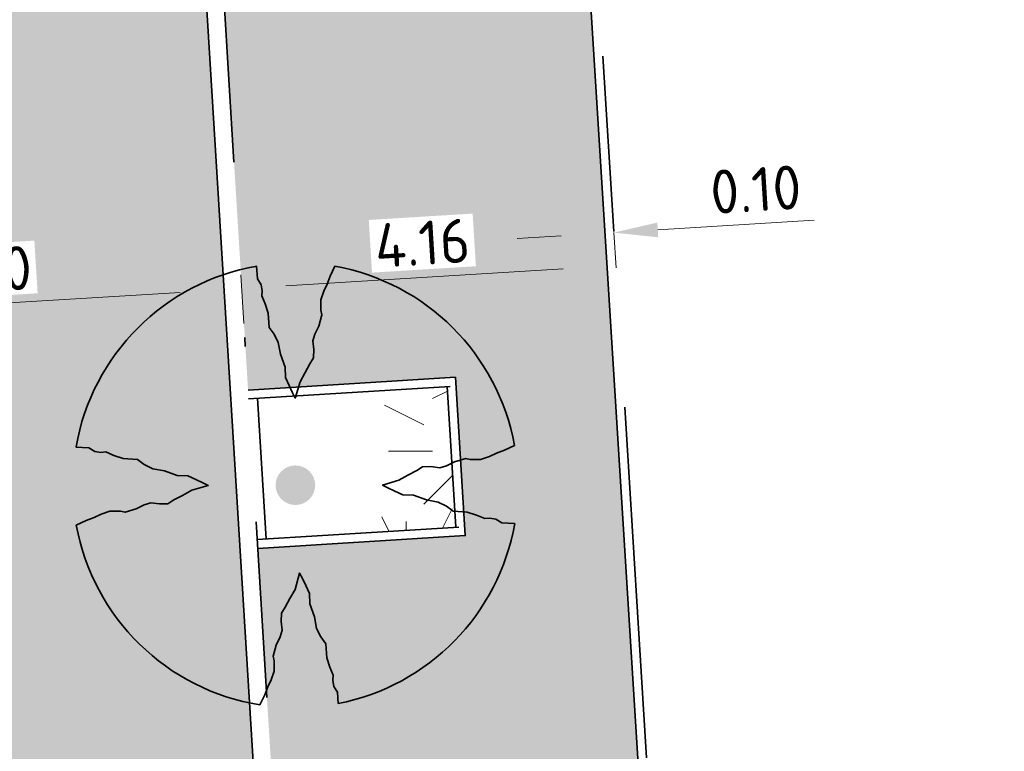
# Model space of a CAD drawing. Header units: metres. Extents: x 162305 to 163132, y 502542 to 502928.
# Tile 179 of 222: x 162624 to 162635, y 502785 to 502793. Entities that reach past the tile are written whole.
import ezdxf

# ---------------------------------------------------------------- set-up
doc = ezdxf.new("R2010")
doc.units = ezdxf.units.M
for name, pattern in [('VH-GELEIDEBAND-SO', [6, 2, -2, 0, -2]), ('VH-OPSLUITBAND-SO', [10, 4, -2, 2, -2]), ('ZZ-HIDDEN-SO', [4, 2, -2])]:
    doc.linetypes.add(name, pattern=pattern)
for name, color, linetype, lineweight in [('N-WE-GR-GRAS-A-200', 62, 'Continuous', 18), ('N-WE-VH-KANTOPSLUITING_BETONRUG-G', 7, 'ZZ-HIDDEN-SO', 35), ('N-WE-VH-KANTOPSLUITING_VOORKANTBAND-G', 50, 'Continuous', 35), ('N-WE-VH-OPENVERHARDING_BETONSTRAATSTEEN-A-200', 92, 'Continuous', 18), ('N-WE-VH-OPENVERHARDING_TEGEL-A', 92, 'Continuous', 18), ('X-XX-AL-M', 7, 'Continuous', 18)]:
    doc.layers.add(name, color=color, linetype=linetype, lineweight=lineweight)
for name, color, linetype, lineweight, true_color in [('N-WE-VH-KANTOPSLUITING_GELEIDEBAND_50X200-G', 20, 'VH-GELEIDEBAND-SO', 35, 0xff3f00), ('N-WE-VH-KANTOPSLUITING_OPSLUITBAND_100X200-G', 150, 'VH-OPSLUITBAND-SO', 35, 0x007fff), ('N01-WE-GR-BOOM-S', 30, 'Continuous', 35, 0xff7f00)]:
    doc.layers.add(name, color=color, linetype=linetype, lineweight=lineweight, true_color=true_color)
doc.layers.add('X-XX-AL-HULPLIJN 01-G', color=1, linetype='Continuous', lineweight=18, true_color=0xff0000, plot=False)
doc.styles.add('NLCS-ISO-M200-T25', font='NLCS-ISO.ttf', dxfattribs={"height": 0.5})
doc.dimstyles.new('NLCS-M200-T25-PIJL_L2_H2', dxfattribs={"dimscale": 0.2, "dimtxt": 2.5, "dimasz": 2.5, "dimexe": 2, "dimexo": 2, "dimgap": 0.7, "dimtad": 1, "dimzin": 0, "dimdsep": 46, "dimtxsty": 'NLCS-ISO-M200-T25', "dimcen": 0, "dimdle": 2, "dimclrd": 256, "dimclre": 256, "dimclrt": 256, "dimazin": 0, "dimtfac": 1, "dimtdec": 3, "dimtofl": 0, "dimtmove": 0, "dimatfit": 3, "dimfxl": 2, "dimfxlon": 1, "dimtfillclr": 256, "dimtolj": 1, "dimtzin": 0, "dimlwd": -1, "dimlwe": -1, "dimarcsym": 0})
pattern_1 = [(0, (0, 0), (2, 2), [0.5, -1.5]), (0, (1.1, 1.2), (2, 2), [0.5, -1.5]), (90, (0.2, 0.7), (-2, 2), [0.5, -1.5]), (90, (1, 1.4), (-2, 2), [0.5, -1.5]), (45, (0.4, 1.4), (0, 2), [0.5, -2.328427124]), (135, (1.1, 0), (-2, 0), [0.5, -2.328427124]), (26.5650512, (0.5, 0.6), (2, 8e-10), [0.5, -3.972135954]), (26.5650512, (1.4, 1.6), (2, 8e-10), [0.5, -3.972135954]), (63.43494882, (1.4, 0), (1e-10, 2), [0.5, -3.972135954]), (63.43494882, (0.5, 0.9), (1e-10, 2), [0.5, -3.972135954]), (63.43494882, (1.2, 0.4), (1e-10, 2), [0.5, -3.972135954]), (116.5650512, (0, 1.1), (-8e-10, 2), [0.5, -3.972135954]), (153.43494882, (0.4, 0.3), (-2, 1e-10), [0.5, -3.972135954])]

# ---------------------------------------------------------------- blocks, each defined once
blk = doc.blocks.new('*D318')
at = {"layer": 'Defpoints', "color": 0, "transparency": 16777216}
for p in [(162626.112, 502790.181), (162620.612, 502790.006), (162620.644, 502789.502)]:
    blk.add_point(p, dxfattribs=at)
at = {"layer": 'X-XX-AL-M', "transparency": 16777216}
for p, q in [((162625.634, 502789.809), (162621.143, 502789.533)), ((162626.133, 502789.84), (162626.158, 502789.441)), ((162620.637, 502789.607), (162620.668, 502789.103))]:
    blk.add_line(p, q, dxfattribs=at)
for points in [[(162625.629, 502789.892), (162625.639, 502789.726), (162626.133, 502789.84)], [(162621.137, 502789.616), (162621.148, 502789.45), (162620.644, 502789.502)]]:
    blk.add_solid(points, dxfattribs=at)
at = {"layer": 'X-XX-AL-M', "transparency": 16777216, "insert": (162623.364, 502790.06), "char_height": 0.5, "attachment_point": 5, "rotation": 3.5212, "style": 'NLCS-ISO-M200-T25', "bg_fill": 3, "box_fill_scale": 1.1, "bg_fill_color": 256, "bg_fill_true_color": 13158600, "bg_fill_transparency": 0}
blk.add_mtext('\\A1;5.50', dxfattribs=at)
blk = doc.blocks.new('*D319')
at = {"layer": 'Defpoints', "color": 0, "transparency": 16777216}
for p in [(162626.299, 502790.408), (162630.467, 502790.4), (162626.333, 502789.853)]:
    blk.add_point(p, dxfattribs=at)
at = {"layer": 'X-XX-AL-M', "transparency": 16777216}
for p, q in [((162629.986, 502790.078), (162626.832, 502789.884)), ((162630.485, 502790.108), (162630.51, 502789.709)), ((162626.323, 502790.008), (162626.357, 502789.454))]:
    blk.add_line(p, q, dxfattribs=at)
for points in [[(162629.981, 502790.161), (162629.991, 502789.995), (162630.485, 502790.108)], [(162626.827, 502789.967), (162626.837, 502789.8), (162626.333, 502789.853)]]:
    blk.add_solid(points, dxfattribs=at)
at = {"layer": 'X-XX-AL-M', "transparency": 16777216, "insert": (162628.385, 502790.37), "char_height": 0.5, "attachment_point": 5, "rotation": 3.5212, "style": 'NLCS-ISO-M200-T25', "bg_fill": 3, "box_fill_scale": 1.1, "bg_fill_color": 256, "bg_fill_true_color": 13158600, "bg_fill_transparency": 0}
blk.add_mtext('\\A1;4.16', dxfattribs=at)
blk = doc.blocks.new('*D320')
at = {"layer": 'Defpoints', "color": 0, "transparency": 16777216}
for p in [(162630.45, 502790.686), (162630.555, 502790.6), (162630.562, 502790.489)]:
    blk.add_point(p, dxfattribs=at)
at = {"layer": 'X-XX-AL-M', "transparency": 16777216}
for p, q in [((162631.061, 502790.519), (162632.838, 502790.629)), ((162630.462, 502790.482), (162630.487, 502790.083)), ((162630.562, 502790.489), (162630.587, 502790.089)), ((162629.963, 502790.452), (162629.464, 502790.421))]:
    blk.add_line(p, q, dxfattribs=at)
for points in [[(162631.056, 502790.603), (162631.066, 502790.436), (162630.562, 502790.489)], [(162629.958, 502790.535), (162629.968, 502790.369), (162630.462, 502790.482)]]:
    blk.add_solid(points, dxfattribs=at)
at = {"layer": 'X-XX-AL-M', "transparency": 16777216, "insert": (162632.175, 502790.979), "char_height": 0.5, "attachment_point": 5, "rotation": 3.5212, "style": 'NLCS-ISO-M200-T25', "bg_fill": 3, "box_fill_scale": 1.1, "bg_fill_color": 256, "bg_fill_true_color": 13158600, "bg_fill_transparency": 0}
blk.add_mtext('\\A1;0.10', dxfattribs=at)
blk = doc.blocks.new('SGR-BOOM_3E GROOTTE')
h = blk.add_hatch(color=256)
edge = h.paths.add_edge_path()
edge.add_arc((-0.002, 0.0034), 0.15, 0, 360)
at = {"flags": 128}
for points in [[(-0.2956, 1.6651), (-0.29, 1.5689), (-0.2613, 1.5233), (-0.2546, 1.4778), (-0.2562, 1.439), (-0.2315, 1.3788), (-0.2084, 1.3068), (-0.2011, 1.2005), (-0.1629, 1.1493), (-0.1325, 1.0863), (-0.1151, 0.9974), (-0.0791, 0.8978), (-0.0762, 0.8191), (-0.0487, 0.7583), (-0.0228, 0.7049), (-0.0031, 0.6644), (0.0334, 0.7881), (0.0717, 0.8573), (0.1066, 0.9237), (0.1341, 0.9693), (0.1375, 1.0328), (0.1291, 1.0986), (0.1443, 1.1493), (0.1752, 1.2106), (0.1983, 1.295), (0.1904, 1.3298), (0.1898, 1.4091), (0.2134, 1.475), (0.2388, 1.5278), (0.2618, 1.5886), (0.2973, 1.664)], [(1.6596, -0.2879), (1.5623, -0.2823), (1.5162, -0.2542), (1.4718, -0.2469), (1.4335, -0.2502), (1.3711, -0.2244), (1.3002, -0.2013), (1.1944, -0.1934), (1.1433, -0.1563), (1.0791, -0.1248), (0.9908, -0.1068), (0.8924, -0.0719), (0.8125, -0.0691), (0.7523, -0.0421), (0.6989, -0.0157), (0.6584, 0.0046), (0.7821, 0.0406), (0.8513, 0.0783), (0.9171, 0.1137), (0.9621, 0.1418), (1.0251, 0.1441), (1.0926, 0.1356), (1.1433, 0.1514), (1.204, 0.1812), (1.2884, 0.206), (1.3233, 0.1981), (1.402, 0.1975), (1.4684, 0.22), (1.5213, 0.247), (1.5826, 0.269), (1.6585, 0.3044)], [(-1.6647, 0.2926), (-1.5674, 0.287), (-1.5207, 0.2594), (-1.4757, 0.2521), (-1.4375, 0.2555), (-1.3767, 0.2296), (-1.3059, 0.2065), (-1.199, 0.1986), (-1.1489, 0.161), (-1.0831, 0.1283), (-0.9942, 0.1115), (-0.8969, 0.0771), (-0.8182, 0.0743), (-0.7569, 0.0468), (-0.704, 0.0215), (-0.6629, 0.0006), (-0.7867, -0.0354), (-0.8564, -0.0736), (-0.9222, -0.1085), (-0.9678, -0.1366), (-1.0308, -0.1389), (-1.0972, -0.131), (-1.1489, -0.1462), (-1.2097, -0.1765), (-1.2929, -0.2002), (-1.3278, -0.1929), (-1.4077, -0.1934), (-1.4729, -0.2165), (-1.5258, -0.2412), (-1.5871, -0.2632), (-1.6625, -0.2997)], [(-0.2703, -1.6627), (-0.2337, -1.5867), (-0.2107, -1.5265), (-0.1865, -1.4737), (-0.1634, -1.4073), (-0.1629, -1.3285), (-0.1713, -1.2925), (-0.1471, -1.2087), (-0.1179, -1.1474), (-0.1021, -1.0968), (-0.1094, -1.0304), (-0.1066, -0.968), (-0.0785, -0.9224), (-0.0431, -0.8566), (-0.0048, -0.7869), (0.0301, -0.6625), (0.0514, -0.7036), (0.0762, -0.7565), (0.1038, -0.8178), (0.1071, -0.896), (0.142, -0.995), (0.1589, -1.0844), (0.1904, -1.1474), (0.2281, -1.1986), (0.2365, -1.3049), (0.2596, -1.3764), (0.2849, -1.4377), (0.2815, -1.4754), (0.2894, -1.522), (0.3169, -1.5665), (0.3231, -1.6525)]]:
    blk.add_lwpolyline(points, dxfattribs=at)
for start, end in [(100.00022, 170.10982), (10.29993, 79.79197), (281.09456, 350.06209), (190.32413, 260.84325)]:
    blk.add_arc((-0.002, 0.0034), 1.6875, start, end)

msp = doc.modelspace()

# ---------------------------------------------------------------- hatches: boundary and pattern name
at = {"layer": 'N-WE-GR-GRAS-A-200'}
h = msp.add_hatch(dxfattribs=at)
h.set_pattern_fill('AGR-GRAS_02-SO', color=256, scale=0.2, style=0, pattern_type=2)
h.set_pattern_definition(pattern_1)
h.paths.add_polyline_path([(162421.517, 502819.726), (162435.034, 502820.576), (162435.169, 502820.432), (162435.343, 502820.275), (162435.553, 502820.121), (162435.897, 502819.944), (162436.228, 502819.841), (162436.649, 502819.789), (162442.014, 502820.095), (162442.181, 502820.21), (162442.325, 502817.953), (162445.008, 502818.123), (162446.244, 502817.251), (162443.192, 502817.061), (162443.511, 502811.925), (162442.505, 502811.858), (162442.17, 502817.226), (162424.634, 502816.13), (162424.643, 502815.982), (162424.967, 502810.771), (162422.081, 502810.59)])
edge = h.paths.add_edge_path(flags=16)
edge.add_ellipse((162362.043, 502852.57), major_axis=(-0.0024, 0.0374), ratio=0.999228, start_angle=0, end_angle=360, ccw=False)
edge = h.paths.add_edge_path(flags=16)
edge.add_ellipse((162362.585, 502843.074), major_axis=(-0.0024, 0.0374), ratio=0.999228, start_angle=0, end_angle=360, ccw=False)
edge = h.paths.add_edge_path(flags=16)
edge.add_ellipse((162361.375, 502862.47), major_axis=(-0.0024, 0.0374), ratio=0.999228, start_angle=0, end_angle=360, ccw=False)
h.paths.add_polyline_path([(162362.219, 502859.55), (162362.319, 502859.557), (162363.515, 502840.078), (162363.415, 502840.072), (162363.443, 502839.623), (162363.543, 502839.629), (162363.629, 502838.217), (162362.822, 502838.159), (162362.786, 502838.484), (162362.788, 502838.484), (162362.758, 502838.774), (162362.163, 502845.491), (162360.898, 502866.676), (162361.878, 502866.739), (162362.291, 502860.006), (162362.191, 502860)])
h.paths.add_polyline_path([(162370.36, 502859.13), (162370.182, 502861.923), (162370.463, 502861.92), (162370.486, 502861.402), (162370.779, 502861.415), (162370.814, 502860.896), (162371.337, 502860.935), (162371.387, 502859.961), (162371.777, 502859.979), (162371.78, 502859.223)])
edge = h.paths.add_edge_path(flags=16)
edge.add_ellipse((162389.544, 502924.307), major_axis=(-0.0024, 0.0375), ratio=0.999228, start_angle=0, end_angle=360, ccw=False)
edge = h.paths.add_edge_path(flags=16)
edge.add_ellipse((162379.964, 502923.711), major_axis=(-0.0024, 0.0375), ratio=0.999228, start_angle=0, end_angle=360, ccw=False)
h.paths.add_polyline_path([(162371.042, 502923.041), (162371.029, 502923.547), (162371.022, 502923.655), (162398.112, 502925.305), (162398.145, 502924.764)])
edge = h.paths.add_edge_path(flags=16)
edge.add_ellipse((162472.361, 502871.473), major_axis=(-0.0024, 0.0375), ratio=0.999228, start_angle=0, end_angle=360, ccw=False)
edge = h.paths.add_edge_path(flags=16)
edge.add_ellipse((162472.286, 502872.403), major_axis=(-0.0024, 0.0375), ratio=0.999228, start_angle=0, end_angle=360, ccw=False)
edge = h.paths.add_edge_path(flags=16)
edge.add_ellipse((162481.311, 502872.974), major_axis=(-0.0024, 0.0375), ratio=0.999228, start_angle=0, end_angle=360, ccw=False)
edge = h.paths.add_edge_path(flags=16)
edge.add_ellipse((162481.4, 502872.078), major_axis=(-0.0024, 0.0375), ratio=0.999228, start_angle=0, end_angle=360, ccw=False)
edge = h.paths.add_edge_path(flags=16)
edge.add_ellipse((162491.481, 502873.637), major_axis=(-0.0024, 0.0375), ratio=0.999228, start_angle=0, end_angle=360, ccw=False)
edge = h.paths.add_edge_path()
edge.add_line((162491.614, 502871.718), (162490.496, 502871.657))
edge.add_line((162490.496, 502871.657), (162490.491, 502871.77))
edge.add_line((162490.491, 502871.77), (162478.157, 502870.992))
edge.add_line((162478.157, 502870.992), (162470.974, 502870.605))
edge.add_line((162470.974, 502870.605), (162470.856, 502872.5))
edge.add_line((162470.856, 502872.5), (162485.627, 502873.415))
edge.add_line((162485.627, 502873.415), (162493.227, 502873.874))
edge.add_line((162493.227, 502873.874), (162492.846, 502880.392))
edge.add_line((162492.846, 502880.392), (162493.987, 502880.465))
edge.add_line((162493.987, 502880.465), (162494.519, 502871.874))
edge.add_line((162494.519, 502871.874), (162491.646, 502871.719))
edge.add_ellipse((162491.628, 502871.752), major_axis=(-0.0024, 0.0375), ratio=0.999228, start_angle=204.2611, end_angle=514.6215)
h.paths.add_polyline_path([(162503.076, 502855.443), (162503.175, 502855.449), (162503.182, 502855.349), (162507.723, 502855.63), (162508.325, 502845.898), (162508.826, 502845.929), (162509.922, 502845.996), (162508.48, 502869.305), (162502.561, 502868.939), (162502.362, 502868.295), (162502.373, 502866.891)])
h.paths.add_polyline_path([(162538.734, 502870.453), (162538.737, 502870.459), (162538.743, 502870.478), (162538.747, 502870.497), (162538.75, 502870.516), (162538.751, 502870.535), (162538.75, 502870.553), (162538.747, 502870.572), (162538.743, 502870.591), (162538.737, 502870.611), (162538.729, 502870.629), (162538.722, 502870.641), (162538.703, 502870.938), (162537.951, 502870.89), (162537.968, 502870.619), (162537.965, 502870.611), (162537.958, 502870.591), (162537.954, 502870.572), (162537.952, 502870.553), (162537.951, 502870.535), (162537.952, 502870.516), (162537.954, 502870.497), (162537.958, 502870.478), (162537.965, 502870.459), (162537.973, 502870.44), (162537.98, 502870.426), (162537.999, 502870.138), (162538.751, 502870.186)], flags=16)
edge = h.paths.add_edge_path(flags=16)
edge.add_ellipse((162531.906, 502869.982), major_axis=(-0.25, 0), ratio=1, start_angle=-146.5113, end_angle=206.759, ccw=False)
edge.add_line((162532.115, 502870.12), (162532.13, 502870.095))
edge = h.paths.add_edge_path(flags=16)
edge.add_ellipse((162511.919, 502869.277), major_axis=(-0.0024, 0.0375), ratio=0.999228, start_angle=0, end_angle=360, ccw=False)
edge = h.paths.add_edge_path(flags=16)
edge.add_ellipse((162522.497, 502868.462), major_axis=(-0.0024, 0.0375), ratio=0.999228, start_angle=0, end_angle=360, ccw=False)
edge = h.paths.add_edge_path(flags=16)
edge.add_ellipse((162522.447, 502869.89), major_axis=(-0.0024, 0.0375), ratio=0.999228, start_angle=0, end_angle=360, ccw=False)
edge = h.paths.add_edge_path(flags=16)
edge.add_ellipse((162532.379, 502869.057), major_axis=(-0.0024, 0.0375), ratio=0.999228, start_angle=0, end_angle=360, ccw=False)
edge = h.paths.add_edge_path()
edge.add_line((162511.902, 502867.747), (162510.21, 502867.645))
edge.add_line((162510.21, 502867.645), (162510.109, 502869.306))
edge.add_line((162510.109, 502869.306), (162538.74, 502871.078))
edge.add_line((162538.74, 502871.078), (162538.844, 502869.377))
edge.add_line((162538.844, 502869.377), (162511.943, 502867.75))
edge.add_ellipse((162511.92, 502867.78), major_axis=(-0.0024, 0.0375), ratio=0.999228, start_angle=212.8954, end_angle=506.7392)
edge = h.paths.add_edge_path(flags=16)
edge.add_ellipse((162554.017, 502704.407), major_axis=(-0.25, 0), ratio=1, start_angle=-19.7806, end_angle=333.4897, ccw=False)
edge.add_line((162553.781, 502704.492), (162553.793, 502704.519))
edge = h.paths.add_edge_path()
edge.add_ellipse((162551.443, 502714.761), major_axis=(-0.579, 0), ratio=1, start_angle=88.3276, end_angle=98.4248)
edge.add_line((162551.528, 502714.188), (162556.303, 502714.513))
edge.add_line((162556.303, 502714.513), (162556.577, 502710.125))
edge.add_line((162556.577, 502710.125), (162556.776, 502710.137))
edge.add_line((162556.776, 502710.137), (162556.846, 502709.236))
edge.add_line((162556.846, 502709.236), (162552.732, 502708.974))
edge.add_line((162552.732, 502708.974), (162552.986, 502704.982))
edge.add_line((162552.986, 502704.982), (162557.154, 502705.248))
edge.add_line((162557.154, 502705.248), (162557.171, 502705.029))
edge.add_line((162557.171, 502705.029), (162577.095, 502706.273))
edge.add_line((162577.095, 502706.273), (162577.219, 502706.826))
edge.add_line((162577.219, 502706.826), (162577.305, 502705.378))
edge.add_line((162577.305, 502705.378), (162549.792, 502703.693))
edge.add_line((162549.792, 502703.693), (162549.16, 502713.814))
edge.add_line((162549.16, 502713.814), (162549.362, 502713.826))
edge.add_line((162549.362, 502713.826), (162549.356, 502713.926))
edge.add_line((162549.356, 502713.926), (162550.264, 502713.982))
edge.add_ellipse((162550.22, 502714.681), major_axis=(-0.7, 0), ratio=1, start_angle=93.5531, end_angle=128.9932)
edge.add_line((162550.661, 502714.137), (162551.426, 502714.182))
edge = h.paths.add_edge_path(flags=16)
edge.add_ellipse((162508.182, 502708.963), major_axis=(-0.0024, 0.0375), ratio=0.999228, start_angle=0, end_angle=360, ccw=False)
edge = h.paths.add_edge_path(flags=16)
edge.add_ellipse((162498.418, 502708.139), major_axis=(-0.0024, 0.0375), ratio=0.999228, start_angle=0, end_angle=360, ccw=False)
edge = h.paths.add_edge_path(flags=16)
edge.add_ellipse((162487.929, 502707.676), major_axis=(-0.0024, 0.0375), ratio=0.999228, start_angle=0, end_angle=360, ccw=False)
edge = h.paths.add_edge_path(flags=16)
edge.add_ellipse((162478.214, 502707.105), major_axis=(-0.0024, 0.0375), ratio=0.999228, start_angle=0, end_angle=360, ccw=False)
h.paths.add_polyline_path([(162476.685, 502707.087), (162505.879, 502708.912), (162539.79, 502710.978), (162539.851, 502709.987), (162476.746, 502706.099)])
edge = h.paths.add_edge_path(flags=16)
edge.add_ellipse((162395.834, 502721.362), major_axis=(-0.0024, 0.0374), ratio=0.999228, start_angle=0, end_angle=360, ccw=False)
edge = h.paths.add_edge_path(flags=16)
edge.add_ellipse((162396.47, 502711.185), major_axis=(-0.0024, 0.0374), ratio=0.999228, start_angle=0, end_angle=360, ccw=False)
edge = h.paths.add_edge_path()
edge.add_line((162395.383, 502731.715), (162396.765, 502708.907))
edge.add_line((162396.765, 502708.907), (162397.036, 502704.3))
edge.add_line((162397.036, 502704.3), (162396.295, 502704.256))
edge.add_line((162396.295, 502704.256), (162395.798, 502704.697))
edge.add_line((162395.798, 502704.697), (162394.018, 502733.935))
edge.add_line((162394.018, 502733.935), (162394.9, 502734.934))
edge.add_line((162394.9, 502734.934), (162395.187, 502734.952))
edge.add_line((162395.187, 502734.952), (162395.379, 502731.782))
edge.add_ellipse((162395.364, 502731.747), major_axis=(-0.0024, 0.0374), ratio=0.999228, start_angle=333.5251, end_angle=566.1217)
edge = h.paths.add_edge_path(flags=16)
edge.add_ellipse((162599.331, 502707.364), major_axis=(-0.0024, 0.0375), ratio=0.999228, start_angle=0, end_angle=360, ccw=False)
edge = h.paths.add_edge_path(flags=16)
edge.add_ellipse((162589.565, 502706.823), major_axis=(-0.0024, 0.0375), ratio=0.999228, start_angle=0, end_angle=360, ccw=False)
edge = h.paths.add_edge_path()
edge.add_ellipse((162583.961, 502706.24), major_axis=(-0.25, 0), ratio=1, start_angle=93.4892, end_angle=273.4892)
edge.add_line((162583.945, 502706.489), (162583.943, 502706.535))
edge.add_line((162583.943, 502706.535), (162608.977, 502708.062))
edge.add_line((162608.977, 502708.062), (162609.022, 502707.322))
edge.add_line((162609.022, 502707.322), (162583.988, 502705.788))
edge.add_line((162583.988, 502705.788), (162583.976, 502705.99))
edge = h.paths.add_edge_path(flags=16)
edge.add_ellipse((162616.144, 502666.519), major_axis=(-0.0024, 0.0374), ratio=0.999228, start_angle=0, end_angle=360, ccw=False)
edge = h.paths.add_edge_path(flags=16)
edge.add_ellipse((162615.418, 502676.401), major_axis=(-0.0024, 0.0374), ratio=0.999228, start_angle=0, end_angle=360, ccw=False)
edge = h.paths.add_edge_path()
edge.add_ellipse((162615.429, 502664.807), major_axis=(-0.25, 0), ratio=1, start_angle=33.4892, end_angle=333.4892)
edge.add_line((162615.205, 502664.919), (162615.153, 502664.945))
edge.add_line((162615.153, 502664.945), (162613.958, 502684.042))
edge.add_line((162613.958, 502684.042), (162615.141, 502684.116))
edge.add_line((162615.141, 502684.116), (162615.159, 502683.799))
edge.add_line((162615.159, 502683.799), (162616.307, 502665.548))
edge.add_line((162616.307, 502665.548), (162616.303, 502665.534))
edge.add_line((162616.303, 502665.534), (162616.301, 502665.515))
edge.add_line((162616.301, 502665.515), (162616.3, 502665.496))
edge.add_line((162616.3, 502665.496), (162616.301, 502665.477))
edge.add_line((162616.301, 502665.477), (162616.303, 502665.458))
edge.add_line((162616.303, 502665.458), (162616.308, 502665.439))
edge.add_line((162616.308, 502665.439), (162616.314, 502665.42))
edge.add_line((162616.314, 502665.42), (162616.315, 502665.418))
edge.add_line((162616.315, 502665.418), (162616.722, 502658.942))
edge.add_line((162616.722, 502658.942), (162615.533, 502658.854))
edge.add_line((162615.533, 502658.854), (162615.172, 502664.637))
edge.add_line((162615.172, 502664.637), (162615.22, 502664.669))
h.paths.add_polyline_path([(162613.807, 502655.383), (162613.598, 502658.712), (162613.638, 502658.715), (162613.934, 502653.992), (162582.144, 502652.018), (162582.063, 502653.317)])
h.paths.add_polyline_path([(162630.424, 502647.556), (162630.699, 502642.626), (162628.4, 502642.494), (162627.777, 502642.458), (162627.786, 502642.278), (162603.433, 502640.765), (162603.114, 502645.897), (162602.077, 502645.841), (162602.105, 502645.392), (162602.141, 502645.394), (162602.467, 502640.049), (162633.855, 502641.963), (162634.145, 502641.982), (162633.881, 502644.367), (162633.717, 502645), (162633.378, 502645.727), (162632.876, 502646.364), (162632.286, 502646.854), (162631.624, 502647.211)])
edge = h.paths.add_edge_path(flags=16)
edge.add_ellipse((162567.845, 502652.2), major_axis=(-0.0024, 0.0375), ratio=0.999228, start_angle=0, end_angle=360, ccw=False)
edge = h.paths.add_edge_path()
edge.add_line((162548.046, 502650.768), (162548.03, 502651.015))
edge.add_line((162548.03, 502651.015), (162549.486, 502651.109))
edge.add_line((162549.486, 502651.109), (162549.486, 502650.517))
edge.add_line((162549.486, 502650.517), (162550.286, 502650.517))
edge.add_line((162550.286, 502650.517), (162550.286, 502651.16))
edge.add_line((162550.286, 502651.16), (162558.56, 502651.693))
edge.add_ellipse((162558.587, 502651.719), major_axis=(-0.0024, 0.0375), ratio=0.999228, start_angle=129.7834, end_angle=230.2968)
edge.add_line((162558.617, 502651.697), (162573.877, 502652.68))
edge.add_line((162573.877, 502652.68), (162573.944, 502651.609))
edge.add_line((162573.944, 502651.609), (162548.093, 502650.004))
edge.add_line((162548.093, 502650.004), (162548.05, 502650.705))
edge.add_ellipse((162548.028, 502650.735), major_axis=(-0.0024, 0.0375), ratio=0.999228, start_angle=211.6727, end_angle=328.1784)
edge = h.paths.add_edge_path(flags=16)
edge.add_ellipse((162430.665, 502659.865), major_axis=(-0.0024, 0.0375), ratio=0.999228, start_angle=0, end_angle=360, ccw=False)
edge = h.paths.add_edge_path(flags=16)
edge.add_ellipse((162420.419, 502659.642), major_axis=(-0.0024, 0.0375), ratio=0.999228, start_angle=0, end_angle=360, ccw=False)
edge = h.paths.add_edge_path(flags=16)
edge.add_ellipse((162411.256, 502659.155), major_axis=(-0.0024, 0.0375), ratio=0.999228, start_angle=0, end_angle=360, ccw=False)
h.paths.add_polyline_path([(162435.507, 502661.043), (162435.323, 502659.857), (162409.633, 502658.262), (162409.562, 502659.421), (162417.311, 502659.909), (162417.311, 502659.564), (162418.111, 502659.564), (162418.111, 502659.962)])
edge = h.paths.add_edge_path()
edge.add_arc((162406.536, 502665.135), 0.25, 314.1361, 386.759)
edge.add_line((162406.759, 502665.248), (162406.744, 502665.273))
edge.add_arc((162406.536, 502665.135), 0.25, 33.4892, 53.1521)
edge.add_line((162406.686, 502665.335), (162405.617, 502682.119))
edge.add_line((162405.617, 502682.119), (162404.587, 502699.361))
edge.add_line((162404.587, 502699.361), (162405.114, 502699.394))
edge.add_line((162405.114, 502699.394), (162407.566, 502659.298))
edge.add_line((162407.566, 502659.298), (162407.073, 502659.267))
edge.add_line((162407.073, 502659.267), (162407.068, 502659.343))
edge.add_line((162407.068, 502659.343), (162407.062, 502659.43))
edge.add_line((162407.062, 502659.43), (162406.71, 502664.956))
h.paths.add_polyline_path([(162384.175, 502626.989), (162385.046, 502626.592), (162372.825, 502599.014), (162371.335, 502595.495), (162370.722, 502593.495), (162370.394, 502591.743), (162370.27, 502590.819), (162370.22, 502589.04), (162370.38, 502587.03), (162370.565, 502585.909), (162371.415, 502583.295), (162372.193, 502581.707), (162370.908, 502584.33), (162369.966, 502586.806), (162369.747, 502588.04), (162369.616, 502589.543), (162369.609, 502591.028), (162369.765, 502592.585), (162370.157, 502594.429), (162370.745, 502596.215), (162373.739, 502603.155), (162382.073, 502622.389), (162383.982, 502627.016)])
h.paths.add_polyline_path([(162633.546, 502600.513), (162633.828, 502595.971), (162634.923, 502596.039), (162635.361, 502596.088), (162635.807, 502596.254), (162636.127, 502596.481), (162636.395, 502596.782), (162636.609, 502597.185), (162636.68, 502597.521), (162636.692, 502597.852), (162636.458, 502601.632), (162636.458, 502601.69), (162604.902, 502599.753), (162604.852, 502599.75), (162605.149, 502595.651), (162605.325, 502595.091), (162605.529, 502594.771), (162606.031, 502594.327), (162606.489, 502594.101), (162606.98, 502594.014), (162607.398, 502594.03), (162607.379, 502594.329), (162607.479, 502594.335), (162607.197, 502598.877)])
h = msp.add_hatch(dxfattribs=at)
h.set_pattern_fill('AGR-GRAS_02-SO', color=256, scale=0.2, style=0, pattern_type=2)
h.set_pattern_definition(pattern_1)
h.paths.add_polyline_path([(162627.835, 502788.687), (162628.667, 502788.738), (162628.767, 502787.137), (162627.934, 502787.086)], flags=0)
at = {"layer": 'N-WE-VH-OPENVERHARDING_BETONSTRAATSTEEN-A-200', "true_color": 0x333333}
h = msp.add_hatch(dxfattribs=at)
h.set_pattern_fill('AVH-BSS_KEIFORMAAT_KEPER-SO', color=250, scale=0.2, angle=273.521, pattern_type=2)
h.set_pattern_definition([(318.521036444, (0, 0), (0.29642423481, 0.01823932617), [0.63, -0.21]), (48.521036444, (0.15733, -0.1391), (0.29642423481, 0.01823932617), [0.63, -0.21])])
h.paths.add_polyline_path([(162625.215, 502715.204), (162630.705, 502715.542), (162625.77, 502795.746), (162620.28, 502795.408), (162622.51, 502759.177), (162623.462, 502743.69)])
at = {"layer": 'N-WE-VH-OPENVERHARDING_TEGEL-A', "true_color": 0x333333}
h = msp.add_hatch(dxfattribs=at)
h.set_pattern_fill('AVH-TEGEL_400X400_HALFST_02', color=250, angle=93.55, pattern_type=2)
h.set_pattern_definition([(93.55, (0, 0), (-0.3992324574, -0.02476782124), []), (183.55, (0, 0), (0.02476782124, -0.3992324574), [0.4, -0.4]), (183.55, (-0.4116, 0.17485), (0.02476782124, -0.3992324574), [0.4, -0.4]), (93.55, (-0.212, 0.1872), (-0.7984649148, -0.0495356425), [0, -1.6]), (93.55, (-0.2368, 0.5865), (-0.7984649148, -0.0495356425), [0, -1.6]), (138.55, (0, 0), (-0.7489292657, -0.8480005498), [])])
h.paths.add_polyline_path([(162629.223, 502742.878), (162631.622, 502743.026), (162631.509, 502744.826), (162629.112, 502744.679), (162628.836, 502749.17), (162631.229, 502749.318), (162631.117, 502751.118), (162628.725, 502750.971), (162628.449, 502755.458), (162630.836, 502755.605), (162630.724, 502757.406), (162628.338, 502757.259), (162628.062, 502761.746), (162630.444, 502761.893), (162630.331, 502763.693), (162627.951, 502763.547), (162627.675, 502768.034), (162630.051, 502768.181), (162629.939, 502769.981), (162627.564, 502769.835), (162627.288, 502774.323), (162629.658, 502774.469), (162629.546, 502776.269), (162627.178, 502776.124), (162626.901, 502780.611), (162629.266, 502780.756), (162629.153, 502782.557), (162626.791, 502782.411), (162626.514, 502786.898), (162628.873, 502787.044), (162628.761, 502788.844), (162626.404, 502788.699), (162626.128, 502793.187), (162628.481, 502793.332), (162630.277, 502793.444), (162632.171, 502763.107), (162632.179, 502762.993), (162632.187, 502762.864), (162632.229, 502762.178), (162632.535, 502757.276), (162632.642, 502755.571), (162634.41, 502727.257), (162632.613, 502727.145), (162630.2, 502726.997), (162629.893, 502731.987), (162632.302, 502732.135), (162631.902, 502738.534), (162629.5, 502738.387)])
edge = h.paths.add_edge_path(flags=16)
edge.add_arc((162626.655, 502787.091), 0.459, 270.8068, 276.1297)

# ---------------------------------------------------------------- linework, layer by layer
at = {"layer": 'N-WE-VH-KANTOPSLUITING_BETONRUG-G'}
msp.add_line((162626.51, 502788.606), (162626.608, 502787.004), dxfattribs=at)
at = {"layer": 'N-WE-VH-KANTOPSLUITING_GELEIDEBAND_50X200-G'}
msp.add_line((162626.121, 502793.287), (162630.2, 502726.996), dxfattribs=at)
at = {"layer": 'N-WE-VH-KANTOPSLUITING_OPSLUITBAND_100X200-G'}
for p, q in [((162628.701, 502788.74), (162626.41, 502788.599)), ((162628.767, 502787.137), (162628.667, 502788.738)), ((162628.801, 502787.139), (162626.508, 502786.998))]:
    msp.add_line(p, q, dxfattribs=at)
msp.add_lwpolyline([(162634.674, 502724.63), (162630.259, 502795.338), (162635.13, 502795.636), (162635.12, 502795.796), (162659.983, 502797.318), (162659.646, 502802.789)], dxfattribs=at)
at = {"layer": 'N-WE-VH-KANTOPSLUITING_VOORKANTBAND-G'}
msp.add_lwpolyline([(162627.721, 502689.528), (162634.108, 502718.584, 0.069797), (162634.574, 502724.623), (162630.153, 502795.432)], format="xyb", dxfattribs=at)
for points in [[(162625.922, 502793.274), (162630.001, 502726.984)], [(162626.514, 502786.898), (162628.873, 502787.044), (162628.761, 502788.844), (162626.404, 502788.699)]]:
    msp.add_lwpolyline(points, dxfattribs=at)
at = {"layer": 'X-XX-AL-HULPLIJN 01-G', "flags": 128}
msp.add_lwpolyline([(162625.215, 502715.204), (162630.705, 502715.542), (162625.77, 502795.746), (162620.28, 502795.408), (162622.51, 502759.177), (162623.462, 502743.69)], close=True, dxfattribs=at)

# ---------------------------------------------------------------- next in the draw order: dimensions: what is measured, and where the dimension line sits
at = {"layer": 'X-XX-AL-M'}
for base, p1, p2, picture, middle in [((162626.333, 502789.853), (162630.467, 502790.4), (162626.299, 502790.408), '*D319', (162628.385, 502790.37)), ((162620.644, 502789.502), (162626.112, 502790.181), (162620.612, 502790.006), '*D318', (162623.364, 502790.06))]:
    dim = msp.add_linear_dim(base=base, p1=p1, p2=p2, angle=3.5212, dimstyle='NLCS-M200-T25-PIJL_L2_H2', override={"dimtfill": 1}, dxfattribs=at)
    dim.commit()
    dim.dimension.update_dxf_attribs({"geometry": picture, "text_midpoint": middle})

# ---------------------------------------------------------------- next in the draw order: dimensions: what is measured, and where the dimension line sits
dim = msp.add_linear_dim(base=(162630.562, 502790.489), p1=(162630.45, 502790.686), p2=(162630.555, 502790.6), angle=3.5212, dimstyle='NLCS-M200-T25-PIJL_L2_H2', override={"dimtfill": 1}, dxfattribs=at)
dim.commit()
dim.dimension.update_dxf_attribs({"geometry": '*D320', "text_midpoint": (162632.199, 502790.589), "dimtype": 160})

# ---------------------------------------------------------------- next in the draw order: block references
at = {"layer": 'N01-WE-GR-BOOM-S', "xscale": 1.5, "yscale": 1.5}
msp.add_blockref('SGR-BOOM_3E GROOTTE', (162626.945, 502787.611), dxfattribs=at)

doc.saveas('drawing.dxf')
